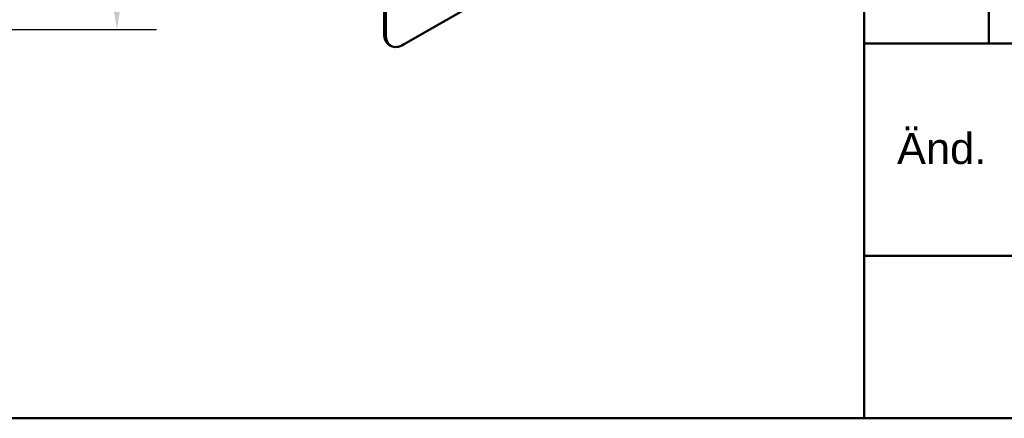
# Model space of a CAD drawing. Header units: millimetres. Extents: x 20 to 833, y 20 to 574.
# Tile 2 of 7: x 305 to 462, y 20 to 84. Entities that reach past the tile are written whole.
import ezdxf
from ezdxf.enums import TextEntityAlignment as Align

# ---------------------------------------------------------------- set-up
doc = ezdxf.new("R2010")
doc.units = ezdxf.units.MM
doc.header["$LTSCALE"] = 2
for name, color, linetype, lineweight in [('Bemaßungen(DIN)', 7, 'Continuous', 25), ('Sichtbare Kanten(DIN)', 7, 'Continuous', 50), ('Sichtbare tangentiale Kanten(DIN)', 7, 'Continuous', 50), ('Skizziergeometrie(DIN)', 7, 'Continuous', 50), ('Symbole(DIN)', 7, 'Continuous', 25)]:
    doc.layers.add(name, color=color, linetype=linetype, lineweight=lineweight)
doc.styles.add('Aktuell-DIN', font='arial.ttf')
doc.styles.add('STANDARD-DIN~0', font='arial.ttf')
doc.styles.add('Textstil10', font='arial.ttf')
doc.styles.add('Textstil41', font='arial.ttf', dxfattribs={"width": 0.8})
doc.styles.add('Textstil83', font='arial.ttf', dxfattribs={"width": 0.8})
doc.dimstyles.new('CAD-LAN', dxfattribs={"dimscale": 2, "dimtxt": 3.5, "dimasz": 2.5, "dimexe": 3.175, "dimexo": 0, "dimgap": 0.8, "dimtad": 1, "dimrnd": 1e-08, "dimtxsty": 'STANDARD-DIN~0', "dimcen": 0.09, "dimdle": 10, "dimclrd": 250, "dimclre": 250, "dimclrt": 250, "dimadec": 0, "dimazin": 2, "dimtfac": 1, "dimtmove": 0, "dimatfit": 3, "dimfxl": 1, "dimtolj": 1, "dimtzin": 0, "dimlwd": 25, "dimlwe": 25, "dimarcsym": 0})

# ---------------------------------------------------------------- blocks, each defined once
blk = doc.blocks.new('Ränder Standardrahmen')
at = {"layer": 'Skizziergeometrie(DIN)', "flags": 128}
blk.add_lwpolyline([(10, 10), (10, 287), (410, 287), (410, 10), (10, 10)], dxfattribs=at)
blk = doc.blocks.new('Schriftfelder Heusser')
at = {"layer": 'Skizziergeometrie(DIN)'}
for p, q in [((101, 191.417), (101, 229.917)), ((111, 229.917), (111, 221.417)), ((101, 221.417), (291, 221.417)), ((101, 204.417), (291, 204.417)), ((291, 191.417), (101, 191.417))]:
    blk.add_line(p, q, dxfattribs=at)
at = {"layer": 'Symbole(DIN)', "color": 179, "true_color": 0x262659, "insert": (107.206, 213.004), "char_height": 2.4892, "width": 12.3494, "attachment_point": 5, "style": 'Aktuell-DIN'}
blk.add_mtext('Änd.', dxfattribs=at)
at = {"layer": 'Symbole(DIN)', "color": 179, "true_color": 0x262659, "style": 'Textstil10'}
blk.add_attdef('ERSTELLUNGSDATUM_001', (217.264, 218.291), '', height=2, dxfattribs=at)
at = {"layer": 'Symbole(DIN)', "color": 179, "true_color": 0x262659}
for tag, height, style, p in [('AUTOR', 2.489, 'Aktuell-DIN', (240.035, 219.263)), ('KONTROLLDATUM', 2, 'Textstil10', (217.417, 215.038)), ('KONTROLLIERT_VON', 2, 'Textstil10', (239.981, 215.054))]:
    blk.add_attdef(tag, text='', height=height, dxfattribs=dict(at, style=style)).set_placement(p, align=Align.MIDDLE_LEFT)
at = {"layer": 'Symbole(DIN)', "color": 7, "style": 'Textstil83', "width": 0.8}
blk.add_attdef('Anfänglicher_Ansichtsmaßstab_001', (281.568, 213.345), '', height=2.3, dxfattribs=at)
at = {"layer": 'Symbole(DIN)', "color": 179, "true_color": 0x262659, "style": 'Textstil10'}
blk.add_attdef('PROJEKT', text='', height=2, dxfattribs=at).set_placement((217.773, 209.719), align=Align.BOTTOM_LEFT)
at = {"layer": 'Symbole(DIN)', "color": 7, "style": 'Textstil41', "width": 0.8}
blk.add_attdef('STATUS', text='', height=5, dxfattribs=at).set_placement((284.526, 195.865), align=Align.MIDDLE_CENTER)
blk = doc.blocks.new('*D25')
at = {"layer": 'Bemaßungen(DIN)', "color": 250, "linetype": 'Continuous', "lineweight": 25, "true_color": 0x3f3f3f, "transparency": 16777216}
for p, q in [((300.26, 108.29), (326.61, 108.29)), ((320.26, 87.29), (320.26, 103.29)), ((236.26, 82.29), (326.61, 82.29))]:
    blk.add_line(p, q, dxfattribs=at)
at = {"layer": 'Bemaßungen(DIN)', "color": 250, "linetype": 'Continuous', "true_color": 0x3f3f3f, "transparency": 16777216}
for points in [[(319.42, 103.29), (321.09, 103.29), (320.26, 108.29)], [(319.42, 87.29), (321.09, 87.29), (320.26, 82.29)]]:
    blk.add_solid(points, dxfattribs=at)
at = {"layer": 'Defpoints', "color": 0, "linetype": 'Continuous', "transparency": 16777216}
for p in [(300.26, 108.29), (320.26, 108.29), (236.26, 82.29)]:
    blk.add_point(p, dxfattribs=at)
at = {"layer": 'Bemaßungen(DIN)', "color": 250, "linetype": 'Continuous', "lineweight": 25, "true_color": 0x3f3f3f, "transparency": 16777216, "insert": (311.51, 90.22), "char_height": 7, "attachment_point": 1, "rotation": 90, "style": 'STANDARD-DIN~0'}
blk.add_mtext('\\A1;26', dxfattribs=at)

msp = doc.modelspace()

# ---------------------------------------------------------------- linework, layer by layer
at = {"layer": 'Sichtbare Kanten(DIN)'}
for p, q in [((363.067, 163.291), (363.067, 81.641)), ((363.35, 163.128), (363.35, 81.478)), ((366.178, 79.845), (419.918, 110.872)), ((364.178, 79.647), (363.895, 79.81))]:
    msp.add_line(p, q, dxfattribs=at)
for centre, end_param in [((365.895, 83.274), 6.2831853), ((366.178, 83.111), 7.0685835)]:
    msp.add_ellipse(centre, major_axis=(-2, -3.464), ratio=0.5773503, start_param=5.4977871, end_param=end_param, dxfattribs=at)
at = {"layer": 'Sichtbare tangentiale Kanten(DIN)'}
msp.add_line((363.35, 81.478), (363.067, 81.641), dxfattribs=at)

# ---------------------------------------------------------------- block references
at = {"xscale": 2, "yscale": 2, "zscale": 2}
for name, p in [('Ränder Standardrahmen', (0, 0)), ('Schriftfelder Heusser', (238, -362.833))]:
    msp.add_blockref(name, p, dxfattribs=at)

# ---------------------------------------------------------------- dimensions: what is measured, and where the dimension line sits
at = {"layer": 'Bemaßungen(DIN)', "color": 250, "linetype": 'Continuous', "lineweight": 25, "true_color": 0x3f3f3f}
dim = msp.add_linear_dim(base=(320.258, 108.293), p1=(236.258, 82.293), p2=(300.258, 108.293), angle=270, dimstyle='CAD-LAN', override={"dimgap": 0.8, "dimdec": 2, "dimtol": 0, "dimlim": 0, "dimtp": 0, "dimtm": 0, "dimtdec": 2, "dimtofl": 0, "dimatfit": 1}, dxfattribs=at)
dim.commit()
dim.dimension.update_dxf_attribs({"geometry": '*D25', "text_midpoint": (320.258, 95.293), "dimtype": 160})

doc.saveas('drawing.dxf')
